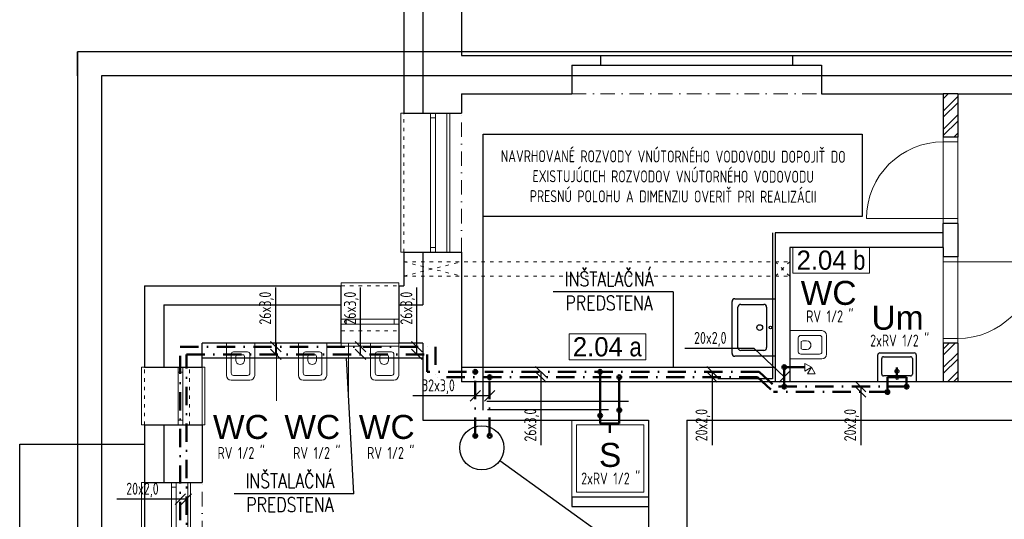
# Model space of a CAD drawing. Header units: millimetres. Extents: x -1674 to 107018, y 6909 to 78196.
# Tile 15 of 24: x 59194 to 69449, y 25988 to 31196. Entities that reach past the tile are written whole.
import ezdxf

# ---------------------------------------------------------------- set-up
doc = ezdxf.new("R2010")
doc.units = ezdxf.units.MM
for name, pattern in [('ACAD_ISO03W100', [30, 12, -18]), ('DASHDOT', [25.399999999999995, 12.7, -6.349999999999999, 0, -6.349999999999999]), ('ČERCHOVANÁ', [1, 0.5, -0.25, 0, -0.25])]:
    doc.linetypes.add(name, pattern=pattern)
doc.layers.add('- pomocna', color=232, linetype='Continuous', lineweight=0, plot=False)
for name, color, linetype, lineweight in [('- zariadenie', 30, 'Continuous', 0), ('_1_TZB-popis', 253, 'Continuous', 15), ('_1_TZB-studena voda', 130, 'Continuous', 50), ('_1_TZB-tepla voda', 240, 'DASHDOT', 40), ('H popisky', 8, 'Continuous', 25), ('H stavba', 82, 'Continuous', 30), ('otvor', 163, 'Continuous', 5), ('ramik', 61, 'Continuous', 25), ('Tbč stavba', 4, 'ČERCHOVANÁ', 0), ('TZB-popis', 7, 'Continuous', 15), ('TZB-popis voda', 7, 'Continuous', 15), ('Tč stavba', 7, 'ACAD_ISO03W100', 5), ('VT šrafy', 253, 'Continuous', 9)]:
    doc.layers.add(name, color=color, linetype=linetype, lineweight=lineweight)
doc.styles.add('MtXpl_Arial_Narrow', font='ARIALN.TTF')
doc.styles.add('MtXpl_TechnicLite', font='txt')
doc.styles.add('ROMANS', font='romans.shx', dxfattribs={"width": 0.8})
doc.styles.add('Simplex', font='simplex_.ttf', dxfattribs={"height": 150})
doc.styles.add('Text-koty', font='isocp.shx', dxfattribs={"width": 0.8})

# ---------------------------------------------------------------- blocks, each defined once
blk = doc.blocks.new('*U414')
at = {"layer": 'ramik'}
for p, q in [((-415, 296.9999999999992), (-420, 296.9999999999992)), ((-419.9999999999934, 291.9999999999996), (-419.9999999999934, 296.9999999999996))]:
    blk.add_line(p, q, dxfattribs=at)
for points in [[(-420, -8.123871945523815e-13), (0, 0), (6.641206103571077e-12, 297), (-419.9999999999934, 296.999999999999)], [(-415, 4.999999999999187), (-5.000000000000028, 5), (-4.999999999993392, 292), (-414.9999999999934, 291.999999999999)]]:
    blk.add_lwpolyline(points, close=True, dxfattribs=at)
blk = doc.blocks.new('2np-novypdklad')
at = {"layer": '- pomocna', "color": 8}
for p, q in [((8232.28383182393, 25420.92015817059), (8232.283831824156, 19120.92015817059)), ((8232.28383182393, 19120.92015817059), (18232.28383182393, 19120.92015817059)), ((11982.28383182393, 19020.92015817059), (9382.28383182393, 19020.92015817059)), ((9382.28383182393, 19020.92015817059), (9382.28383182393, 18720.92015817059)), ((11982.28383182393, 18720.92015817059), (11982.28383182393, 19020.92015817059)), ((9382.28383182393, 18720.92015817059), (8232.28383182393, 18720.92015817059)), ((8232.28383182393, 18720.92015817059), (8232.28383182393, 18520.92015817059)), ((13252.28383182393, 18720.92015817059), (11982.28383182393, 18720.92015817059)), ((13250.99772780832, 17270.9201581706), (13252.28383182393, 18720.92015817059)), ((15532.28383182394, 18720.9201581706), (13402.28383182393, 18720.92015817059)), ((13402.28383182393, 18720.92015817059), (13402.2838318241, 15720.9201581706)), ((8232.28383182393, 18520.92015817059), (8082.28383182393, 18520.92015817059)), ((8082.28383182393, 18520.92015817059), (8082.28383182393, 17070.9201581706)), ((11502.28383182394, 15720.9201581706), (11502.28383182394, 17270.9201581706)), ((11502.28383182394, 17270.9201581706), (13250.99772780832, 17270.9201581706)), ((8082.28383182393, 17070.9201581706), (8232.28383182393, 17070.9201581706)), ((8232.28383182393, 17070.9201581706), (8232.283831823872, 15720.9201581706)), ((13252.28383182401, 17120.92015817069), (11652.28383182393, 17120.92015817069)), ((11652.28383182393, 17120.92015817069), (11652.28383182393, 15720.9201581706)), ((13252.28383182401, 15720.9201581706), (13252.28383182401, 17120.92015817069)), ((7832.28383182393, 16120.9201581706), (5532.28383182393, 16120.9201581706)), ((5532.28383182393, 16120.9201581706), (5532.283831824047, 14670.9201581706)), ((7832.28383182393, 15320.9201581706), (7832.28383182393, 16120.9201581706)), ((8232.283831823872, 15720.9201581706), (11502.28383182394, 15720.9201581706)), ((11652.28383182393, 15720.9201581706), (13252.28383182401, 15720.9201581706)), ((13402.2838318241, 15720.92015817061), (21832.28383182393, 15720.92015817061)), ((7889.379325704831, 15320.9201581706), (7832.28383182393, 15320.9201581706)), ((10182.28383182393, 15320.9201581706), (7889.379325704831, 15320.9201581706)), ((10182.28383182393, 14520.9201581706), (10182.28383182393, 15320.9201581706)), ((14582.28383182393, 15320.9201581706), (10582.28383182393, 15320.9201581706)), ((10582.28383182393, 15320.9201581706), (10582.28383182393, 12570.9201581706)), ((5532.283831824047, 14670.9201581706), (5382.283831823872, 14670.9201581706)), ((5382.283831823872, 14670.9201581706), (5382.283831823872, 13220.9201581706)), ((9382.28383182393, 14420.9201581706), (9382.28383182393, 14520.9201581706)), ((9382.28383182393, 14520.9201581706), (10182.28383182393, 14520.9201581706)), ((10182.28383182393, 14420.9201581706), (9382.28383182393, 14420.9201581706)), ((10182.28383182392, 13220.9201581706), (10182.28383182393, 14420.9201581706))]:
    blk.add_line(p, q, dxfattribs=at)
at = {"layer": '- zariadenie', "color": 8}
for p, q in [((11987.4056348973, 16252.63634492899), (11652.28383175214, 16252.63634472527)), ((11652.28383175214, 16252.63634472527), (11652.28383189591, 15957.63634472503)), ((5784.78383182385, 16120.9201580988), (5784.783832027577, 15785.79835495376)), ((6079.783831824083, 16120.92015824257), (5784.78383182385, 16120.9201580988)), ((6079.78383202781, 15785.79835509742), (6079.783831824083, 16120.92015824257)), ((6307.283831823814, 16120.92015817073), (6307.283831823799, 15520.92015817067)), ((6534.78383182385, 16120.9201580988), (6534.783832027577, 15785.79835495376)), ((6829.783831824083, 16120.92015824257), (6534.78383182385, 16120.9201580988)), ((6829.78383202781, 15785.79835509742), (6829.783831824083, 16120.92015824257)), ((7057.283831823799, 16120.92015817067), (7057.283831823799, 15520.92015817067)), ((7284.78383182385, 16120.9201580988), (7284.783832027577, 15785.79835495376)), ((7579.783831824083, 16120.92015824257), (7284.78383182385, 16120.9201580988)), ((7579.78383202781, 15785.79835509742), (7579.783831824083, 16120.92015824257)), ((11742.28383186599, 16032.6363447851), (11742.28383178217, 16177.6363447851)), ((11962.4056349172, 16202.63634491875), (11767.28383177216, 16202.63634479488)), ((11771.35818830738, 16101.61869264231), (11771.35818829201, 16140.26289452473)), ((11771.35818830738, 16101.61869264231), (11771.35818832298, 16062.97449075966)), ((11987.40563501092, 16032.63634492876), (11987.4056349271, 16177.63634492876)), ((12037.40563502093, 16007.63634494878), (12037.40563491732, 16202.63634494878)), ((5834.783831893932, 16005.92015811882), (5834.783832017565, 15810.79835497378)), ((5859.78383188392, 16030.92015812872), (6004.78383188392, 16030.92015821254)), ((5928.766179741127, 16001.84580168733), (5890.121977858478, 16001.84580167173)), ((5928.766179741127, 16001.84580168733), (5967.410381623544, 16001.8458017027)), ((6029.783832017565, 15810.79835507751), (6029.783831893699, 16005.92015822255)), ((6584.783831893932, 16005.92015811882), (6584.783832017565, 15810.79835497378)), ((6609.78383188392, 16030.92015812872), (6754.78383188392, 16030.92015821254)), ((6678.766179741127, 16001.84580168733), (6640.121977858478, 16001.84580167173)), ((6678.766179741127, 16001.84580168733), (6717.410381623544, 16001.8458017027)), ((6779.783832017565, 15810.79835507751), (6779.783831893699, 16005.92015822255)), ((7334.783831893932, 16005.92015811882), (7334.783832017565, 15810.79835497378)), ((7359.78383188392, 16030.92015812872), (7504.78383188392, 16030.92015821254)), ((7428.766179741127, 16001.84580168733), (7390.121977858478, 16001.84580167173)), ((7428.766179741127, 16001.84580168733), (7467.410381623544, 16001.8458017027)), ((7529.783832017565, 15810.79835507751), (7529.783831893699, 16005.92015822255)), ((11767.28383187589, 16007.63634479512), (11962.40563502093, 16007.63634491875)), ((11652.28383189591, 15957.63634472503), (11987.40563504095, 15957.63634492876)), ((5834.7838320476, 15735.79835497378), (6029.7838320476, 15735.79835507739)), ((5859.783832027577, 15785.7983549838), (6004.783832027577, 15785.79835506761)), ((6584.7838320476, 15735.79835497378), (6779.7838320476, 15735.79835507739)), ((6609.783832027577, 15785.7983549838), (6754.783832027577, 15785.79835506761)), ((7334.7838320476, 15735.79835497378), (7529.7838320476, 15735.79835507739)), ((7359.783832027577, 15785.7983549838), (7504.783832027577, 15785.79835506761)), ((10182.28383182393, 15320.9201581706), (9382.28383182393, 15320.9201581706)), ((9382.28383182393, 15320.9201581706), (9382.28383182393, 14520.9201581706)), ((10182.28383182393, 14520.9201581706), (10182.28383182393, 15320.9201581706)), ((10132.28383182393, 15270.9201581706), (9432.28383182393, 15270.9201581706)), ((9432.28383182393, 15270.9201581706), (9432.28383182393, 14570.9201581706)), ((10132.28383182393, 14570.9201581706), (10132.28383182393, 15270.9201581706)), ((9432.28383182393, 14570.9201581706), (10132.28383182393, 14570.9201581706)), ((9382.28383182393, 14520.9201581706), (10182.28383182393, 14520.9201581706))]:
    blk.add_line(p, q, dxfattribs=at)
for centre, radius, start, end in [((11987.40563491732, 16202.63634492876), 49.99999999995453, 0, 90), ((11767.28383178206, 16177.63634479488), 24.99999999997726, 90, 180), ((11813.84092241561, 16021.97087134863), 125.6892415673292, 74.65393328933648, 109.7549588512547), ((11830.5371186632, 16105.08363659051), 41.54160581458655, 354.2198158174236, 66.49609809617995), ((11830.53710207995, 16098.15373662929), 41.54162353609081, 293.503916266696, 5.780198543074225), ((11962.40563492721, 16177.63634491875), 24.99999999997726, 0, 90), ((5859.783831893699, 16005.92015812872), 24.99999999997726, 90, 180), ((6008.413988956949, 15959.36302934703), 125.6892431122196, 160.2450228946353, 195.3460484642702), ((5849.118358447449, 15959.36306757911), 125.6892415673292, 344.6539332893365, 19.75495885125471), ((6004.783831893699, 16005.92015821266), 24.99999999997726, 0, 90), ((6609.783831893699, 16005.92015812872), 24.99999999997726, 90, 180), ((6758.413988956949, 15959.36302934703), 125.6892431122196, 160.2450228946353, 195.3460484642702), ((6599.118358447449, 15959.36306757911), 125.6892415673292, 344.6539332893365, 19.75495885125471), ((6754.783831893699, 16005.92015821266), 24.99999999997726, 0, 90), ((7359.783831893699, 16005.92015812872), 24.99999999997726, 90, 180), ((7508.413988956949, 15959.36302934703), 125.6892431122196, 160.2450228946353, 195.3460484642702), ((7349.118358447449, 15959.36306757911), 125.6892415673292, 344.6539332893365, 19.75495885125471), ((7504.783831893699, 16005.92015821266), 24.99999999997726, 0, 90), ((11767.28383186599, 16032.63634479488), 24.99999999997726, 180, 270), ((11813.84096064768, 16181.26650185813), 125.6892431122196, 250.2450228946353, 285.3460484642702), ((11962.40563501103, 16032.63634491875), 24.99999999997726, 270, 0), ((11987.40563502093, 16007.63634492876), 49.99999999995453, 270, 0), ((5925.301223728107, 15942.66688791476), 41.54162353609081, 203.503916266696, 275.7801985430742), ((5932.231123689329, 15942.66687133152), 41.54160581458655, 264.2198158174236, 336.4960980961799), ((6675.301223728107, 15942.66688791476), 41.54162353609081, 203.503916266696, 275.7801985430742), ((6682.231123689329, 15942.66687133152), 41.54160581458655, 264.2198158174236, 336.4960980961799), ((7425.301223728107, 15942.66688791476), 41.54162353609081, 203.503916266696, 275.7801985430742), ((7432.231123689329, 15942.66687133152), 41.54160581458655, 264.2198158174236, 336.4960980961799), ((5859.783832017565, 15810.79835498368), 24.99999999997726, 180, 270), ((6004.783832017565, 15810.7983550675), 24.99999999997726, 270, 0), ((6609.783832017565, 15810.79835498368), 24.99999999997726, 180, 270), ((6754.783832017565, 15810.7983550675), 24.99999999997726, 270, 0), ((7359.783832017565, 15810.79835498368), 24.99999999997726, 180, 270), ((7504.783832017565, 15810.7983550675), 24.99999999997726, 270, 0), ((5834.783832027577, 15785.79835497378), 49.99999999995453, 180, 270), ((6029.783832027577, 15785.79835507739), 49.99999999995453, 270, 0), ((6584.783832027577, 15785.79835497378), 49.99999999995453, 180, 270), ((6779.783832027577, 15785.79835507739), 49.99999999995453, 270, 0), ((7334.783832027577, 15785.79835497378), 49.99999999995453, 180, 270), ((7529.783832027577, 15785.79835507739), 49.99999999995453, 270, 0)]:
    blk.add_arc(centre, radius, start, end, dxfattribs=at)
at = {"color": 8, "linetype": 'Continuous'}
for p, q in [((7832.28383182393, 25820.92015817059), (7832.28383182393, 18520.92015817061)), ((11472.28383182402, 17270.9201581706), (11472.28383182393, 15750.9201581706)), ((7832.28383182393, 17070.92015817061), (7832.28383182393, 16520.9201581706)), ((5132.283831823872, 16520.9201581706), (5132.283831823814, 15870.92015817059)), ((5132.283831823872, 16520.9201581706), (6982.28383182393, 16520.9201581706)), ((7582.28383182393, 16520.9201581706), (7832.28383182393, 16520.9201581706)), ((11472.28383182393, 15750.9201581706), (10902.28383182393, 15750.9201581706)), ((5132.283831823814, 15270.92015817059), (5132.283831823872, 14670.92015817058)), ((3632.28383182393, 15070.92015817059), (4932.28383182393, 15070.92015817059)), ((3632.28383182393, 12820.92015817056), (3632.28383182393, 15070.92015817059)), ((4932.28383182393, 15070.92015817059), (4932.28383182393, 12820.92015817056))]:
    blk.add_line(p, q, dxfattribs=at)
at = {"color": 8}
for p, q in [((9682.283831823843, 19120.92015817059), (9682.28383182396, 19020.92015817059)), ((11682.28383182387, 19120.92015817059), (11682.28383182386, 19020.92015817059)), ((13402.28383182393, 18720.92015817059), (13252.28383182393, 18720.92015817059)), ((13252.28383182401, 17120.9201581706), (13252.28383182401, 17270.9201581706)), ((11052.28388594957, 16015.99894486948), (11052.283881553, 16555.99894486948)), ((11082.28388130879, 16585.99894511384), (11502.28377168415, 16585.99894853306)), ((11142.2838817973, 16525.99894560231), (11382.28388179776, 16525.99894755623)), ((11502.28377168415, 16585.99894853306), (11502.28389196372, 15985.9989485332)), ((11112.283885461, 16075.99894535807), (11112.28388204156, 16495.99894535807)), ((11412.28388204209, 16495.99894780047), (11412.28388546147, 16075.99894780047)), ((11382.28388570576, 16045.99894755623), (11142.28388570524, 16045.99894560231)), ((12570.38152950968, 15720.92011807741), (12570.38152723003, 16000.92012193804)), ((12590.3815270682, 16020.92012210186), (12950.38152708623, 16020.92012503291)), ((12970.38152725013, 16000.92012519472), (12970.38152952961, 15720.9201982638)), ((11502.28389196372, 15985.9989485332), (11082.28388619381, 15985.99894511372)), ((12610.38152886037, 15800.92012225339), (12610.38152755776, 15960.92012226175)), ((12630.38152739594, 15980.92012242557), (12910.38152740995, 15980.9201247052)), ((12930.38152757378, 15960.92012486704), (12930.38152887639, 15800.92012485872)), ((11652.28383182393, 15720.92015817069), (11502.28383182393, 15720.9201581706)), ((12970.38152952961, 15720.9201982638), (12570.38152950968, 15720.92011807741)), ((12910.38152903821, 15780.92012469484), (12630.3815290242, 15780.92012241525)), ((13402.28383182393, 15720.9201581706), (13252.28383182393, 15720.9201581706)), ((10182.28383182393, 14520.9201581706), (10182.28383182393, 14420.9201581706))]:
    blk.add_line(p, q, dxfattribs=at)
for centre, radius in [((11452.28388846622, 16285.99894780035), 15), ((12770.38152903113, 15754.25345374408), 10.00000000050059)]:
    blk.add_circle(centre, radius, dxfattribs=at)
for centre, radius, start, end in [((11082.28388155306, 16555.99894511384), 30, 90.00000046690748, 180.0000004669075), ((11142.28388204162, 16495.99894560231), 30.0000000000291, 90.00000046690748, 180.0000004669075), ((11382.28388204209, 16495.99894755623), 29.9999999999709, 4.669074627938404e-07, 90.00000046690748), ((11082.28388594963, 16015.99894511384), 30.0000000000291, 180.0000004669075, 270.0000004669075), ((11142.283885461, 16075.99894560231), 30, 180.0000004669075, 270.0000004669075), ((11382.28388546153, 16075.99894755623), 29.99999999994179, 270.0000004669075, 4.669074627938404e-07), ((12590.38152723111, 16000.92012210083), 20.00000000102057, 90.00000046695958, 180.0000004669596), ((12950.38152724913, 16000.92012503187), 20.00000000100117, 4.669595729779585e-07, 90.00000046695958), ((12630.38152755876, 15960.92012242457), 20.00000000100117, 90.00000046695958, 180.0000004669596), ((12910.38152757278, 15960.92012470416), 20.00000000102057, 4.669595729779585e-07, 90.00000046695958), ((12630.38152886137, 15800.92012241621), 20.00000000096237, 180.0000004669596, 270.0000004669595), ((12910.38152887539, 15800.92012469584), 20.00000000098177, 270.0000004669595, 4.669595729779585e-07)]:
    blk.add_arc(centre, radius, start, end, dxfattribs=at)
at = {"color": 8, "extrusion": (0, 0, -1)}
for start_param, end_param in [(1.315610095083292, 4.457202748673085), (4.457202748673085, 7.598795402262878)]:
    blk.add_ellipse((11339.83510730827, 16284.70070191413), major_axis=(-7.572768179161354, -29.0284891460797), ratio=0.9999999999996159, start_param=start_param, end_param=end_param, dxfattribs=at)
at = {"color": 8, "extrusion": (0, 0, -0.9999999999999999)}
for start_param, end_param in [(4.457202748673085, 7.598795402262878), (1.315610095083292, 4.457202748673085)]:
    blk.add_ellipse((12769.5160317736, 15829.21930785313), major_axis=(-19.35232609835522, 5.048512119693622), ratio=0.9999999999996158, start_param=start_param, end_param=end_param, dxfattribs=at)
at = {"layer": 'H popisky', "color": 8, "lineweight": 0}
for p, q in [((11684.3328616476, 17120.9201581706), (12484.3328616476, 17120.9201581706)), ((11684.3328616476, 17120.9201581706), (11684.3328616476, 16850.25349150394)), ((12484.3328616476, 17120.9201581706), (12484.3328616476, 16850.25349150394)), ((11684.3328616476, 16850.25349150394), (12484.3328616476, 16850.25349150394)), ((9354.011846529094, 16217.9712140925), (10154.01184652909, 16217.9712140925)), ((9354.011846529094, 16217.9712140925), (9354.011846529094, 15947.30454742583)), ((10154.01184652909, 16217.9712140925), (10154.01184652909, 15947.30454742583)), ((9354.011846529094, 15947.30454742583), (10154.01184652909, 15947.30454742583))]:
    blk.add_line(p, q, dxfattribs=at)
at = {"layer": 'H stavba', "color": 8}
for p, q in [((7632.28383182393, 26020.92015817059), (7632.28383182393, 18520.92015817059)), ((8232.28383182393, 25420.92015817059), (8232.28383182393, 19120.92015817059)), ((8232.28383182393, 19120.92015817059), (9682.283831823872, 19120.92015817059)), ((9682.283831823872, 19120.92015817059), (11682.28383182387, 19120.92015817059)), ((11682.28383182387, 19120.92015817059), (15782.28383182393, 19120.92015817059)), ((9382.28383182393, 19020.92015817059), (9682.28383182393, 19020.92015817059)), ((9382.28383182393, 19020.92015817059), (9382.28383182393, 18720.92015817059)), ((9682.283831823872, 19020.92015817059), (11682.28383182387, 19020.92015817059)), ((11682.28383182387, 19020.92015817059), (11982.28383182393, 19020.92015817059)), ((11982.28383182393, 19020.92015817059), (11982.28383182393, 18720.92015817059)), ((8232.28383182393, 18720.92015817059), (9382.28383182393, 18720.92015817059)), ((8232.28383182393, 18720.92015817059), (8232.28383182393, 18520.92015817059)), ((11982.28383182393, 18720.92015817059), (13252.28383182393, 18720.92015817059)), ((13252.28383182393, 18720.92015817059), (13252.28383182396, 18270.9201581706)), ((13402.28383182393, 18720.92015817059), (15532.28383182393, 18720.92015817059)), ((13402.28383182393, 18720.92015817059), (13402.28383182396, 18270.9201581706)), ((7632.28383182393, 18520.92015817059), (8232.28383182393, 18520.92015817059)), ((13402.28383182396, 18270.9201581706), (13252.28383182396, 18270.9201581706)), ((13402.28383182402, 17370.9201581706), (13252.283831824, 17370.92015817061)), ((13252.28383182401, 17270.9201581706), (13252.283831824, 17370.92015817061)), ((13402.28383182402, 17370.9201581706), (13402.283831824, 17020.9201581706)), ((11502.28383182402, 17270.9201581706), (11502.28383182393, 15720.92015817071)), ((13252.28383182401, 17270.9201581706), (11502.28383182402, 17270.9201581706)), ((7632.28383182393, 17070.9201581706), (7632.28383182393, 16720.9201581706)), ((7632.28383182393, 17070.9201581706), (8232.28383182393, 17070.9201581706)), ((8232.28383182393, 17070.92015817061), (8232.283831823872, 15720.9201581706)), ((11652.28383182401, 17120.9201581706), (11652.28383182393, 15720.92015817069)), ((13252.28383182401, 17120.9201581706), (11652.28383182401, 17120.9201581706)), ((13252.28383182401, 17120.9201581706), (13252.283831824, 17020.9201581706)), ((13402.28383182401, 17020.9201581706), (13252.283831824, 17020.9201581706)), ((4932.28383182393, 16720.9201581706), (4932.28383182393, 15870.9201581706)), ((4932.28383182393, 16720.9201581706), (6982.28383182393, 16720.9201581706)), ((6982.28383182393, 16120.92015817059), (6982.28383182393, 16720.92015817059)), ((7582.28383182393, 16720.9201581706), (7632.28383182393, 16720.9201581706)), ((7582.28383182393, 16720.92015817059), (7582.28383182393, 16120.92015817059)), ((6982.28383182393, 16120.92015817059), (5532.28383182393, 16120.9201581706)), ((5532.283831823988, 15870.9201581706), (5532.28383182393, 16120.9201581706)), ((7832.28383182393, 16120.9201581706), (7582.28383182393, 16120.9201581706)), ((7832.28383182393, 16120.9201581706), (7832.28383182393, 15320.9201581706)), ((13252.28383182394, 16120.9201581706), (13252.28383182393, 15720.9201581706)), ((13402.28383182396, 16120.9201581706), (13252.28383182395, 16120.9201581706)), ((13402.28383182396, 16120.9201581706), (13402.28383182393, 15720.9201581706)), ((4932.28383182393, 15870.92015817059), (5532.28383182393, 15870.9201581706)), ((11502.28383182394, 15720.9201581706), (8232.283831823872, 15720.9201581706)), ((13252.28383182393, 15720.9201581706), (11652.28383182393, 15720.9201581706)), ((14652.28383182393, 15720.9201581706), (13402.28383182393, 15720.9201581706)), ((7832.28383182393, 15320.9201581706), (10182.28383182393, 15320.9201581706)), ((10182.28383182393, 15320.9201581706), (10182.28383182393, 14520.9201581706)), ((10582.28383182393, 15320.9201581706), (14582.28383182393, 15320.9201581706)), ((10582.28383182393, 15320.9201581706), (10582.28383182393, 12570.9201581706)), ((4932.28383182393, 15270.92015817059), (5532.283831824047, 15270.9201581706)), ((4932.28383182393, 15270.9201581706), (4932.28383182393, 14670.92015817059)), ((5532.283831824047, 15270.9201581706), (5532.283831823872, 14670.9201581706)), ((4932.28383182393, 14670.9201581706), (5532.28383182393, 14670.9201581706)), ((9382.28383182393, 14520.9201581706), (9382.28383182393, 14420.9201581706)), ((9382.28383182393, 14520.9201581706), (10182.28383182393, 14520.9201581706)), ((9382.28383182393, 14420.9201581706), (10182.28383182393, 14420.9201581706)), ((10182.28383182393, 14420.92015817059), (10182.28383182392, 13220.9201581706))]:
    blk.add_line(p, q, dxfattribs=at)
at = {"layer": 'otvor', "color": 8}
for p, q in [((7602.28383182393, 17070.9201581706), (7602.28383182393, 18520.92015817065)), ((7602.28383182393, 18520.92015817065), (7632.28383182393, 18520.92015817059)), ((7912.28383182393, 18520.92015817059), (7912.28383182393, 17070.9201581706)), ((7912.28383182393, 18470.92015817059), (7962.28383182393, 18470.92015817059)), ((7962.28383182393, 18520.92015817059), (7962.28383182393, 17070.9201581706)), ((8112.28383182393, 17070.9201581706), (8112.28383182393, 18520.92015817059)), ((13252.28383182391, 17370.9201581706), (13252.28383182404, 18270.9201581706)), ((13402.28383182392, 17370.92015817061), (13402.28383182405, 18270.9201581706)), ((13252.28383182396, 18220.9201581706), (13402.28383182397, 18220.9201581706)), ((12452.28383182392, 17420.9201581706), (13402.28383182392, 17420.9201581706)), ((7632.28383182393, 17070.9201581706), (7602.28383182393, 17070.9201581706)), ((7912.28383182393, 17120.9201581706), (7962.28383182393, 17120.9201581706)), ((13252.283831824, 17020.9201581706), (13252.28383182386, 16120.9201581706)), ((14202.283831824, 16970.9201581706), (13252.283831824, 16970.9201581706)), ((13402.28383182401, 17020.9201581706), (13402.28383182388, 16120.9201581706)), ((6982.283831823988, 16720.92015817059), (6982.283831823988, 16750.92015817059)), ((6982.283831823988, 16750.92015817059), (7582.283831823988, 16750.92015817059)), ((7582.283831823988, 16750.92015817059), (7582.28383182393, 16720.92015817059)), ((7582.28383182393, 16370.9201581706), (6982.283831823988, 16370.9201581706)), ((7582.28383182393, 16320.9201581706), (6982.283831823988, 16320.9201581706)), ((7032.283831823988, 16370.9201581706), (7032.283831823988, 16320.9201581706)), ((7532.28383182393, 16370.9201581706), (7532.28383182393, 16320.9201581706)), ((6982.283831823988, 16120.92015817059), (6982.283831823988, 16090.92015817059)), ((7582.283831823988, 16090.92015817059), (7582.28383182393, 16120.92015817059)), ((13402.28383182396, 16170.9201581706), (13252.28383182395, 16170.9201581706)), ((6982.283831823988, 16090.92015817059), (7582.283831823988, 16090.92015817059)), ((4902.28383182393, 15270.92015817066), (4902.28383182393, 15870.92015817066)), ((4902.28383182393, 15870.92015817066), (4932.28383182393, 15870.9201581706)), ((5282.283831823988, 15870.9201581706), (5282.283831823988, 15270.92015817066)), ((5282.283831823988, 15820.9201581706), (5332.283831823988, 15820.9201581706)), ((5332.283831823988, 15870.9201581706), (5332.283831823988, 15270.92015817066)), ((5562.28383182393, 15870.92015817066), (5532.28383182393, 15870.9201581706)), ((5562.28383182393, 15270.92015817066), (5562.28383182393, 15870.92015817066)), ((5282.283831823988, 15320.92015817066), (5332.283831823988, 15320.92015817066)), ((4932.28383182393, 15270.92015817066), (4902.28383182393, 15270.92015817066)), ((5532.28383182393, 15270.92015817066), (5562.28383182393, 15270.92015817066)), ((4902.283831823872, 13220.9201581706), (4902.283831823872, 14670.92015817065)), ((4902.283831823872, 14670.92015817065), (4932.283831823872, 14670.9201581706)), ((5212.283831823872, 14670.9201581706), (5212.283831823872, 13220.9201581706)), ((5262.283831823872, 14670.9201581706), (5262.283831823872, 13220.9201581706)), ((5412.283831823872, 13220.9201581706), (5412.283831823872, 14670.9201581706)), ((5212.283831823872, 14620.9201581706), (5262.283831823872, 14620.9201581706))]:
    blk.add_line(p, q, dxfattribs=at)
for centre, start, end in [((13252.28383182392, 17420.9201581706), 90, 180), ((13402.283831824, 16970.9201581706), 270, 0)]:
    blk.add_arc(centre, 800, start, end, dxfattribs=at)
at = {"layer": 'Tbč stavba', "color": 8, "ltscale": 300}
for p, q in [((9382.28383182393, 18720.92015817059), (11982.28383182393, 18720.92015817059)), ((8232.28383182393, 17070.9201581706), (8232.28383182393, 18520.92015817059)), ((5532.283831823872, 13220.9201581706), (5532.283831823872, 14670.9201581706))]:
    blk.add_line(p, q, dxfattribs=at)
at = {"layer": 'Tč stavba', "color": 8, "ltscale": 3}
for p, q in [((7632.28383182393, 17070.9201581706), (7632.28383182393, 18520.92015817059)), ((8082.28383182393, 17070.9201581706), (8082.28383182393, 18520.92015817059)), ((7632.28383182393, 16970.9201581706), (11652.283831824, 16970.9201581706)), ((7632.28383182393, 16820.9201581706), (8232.283831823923, 16970.9201581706)), ((7632.28383182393, 16970.9201581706), (8232.283831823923, 16820.9201581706)), ((11502.28383182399, 16820.9201581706), (11652.283831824, 16970.9201581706)), ((11652.283831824, 16820.9201581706), (11502.283831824, 16970.9201581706)), ((7632.28383182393, 16820.9201581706), (11652.283831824, 16820.9201581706)), ((6982.283831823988, 16720.92015817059), (7582.28383182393, 16720.92015817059)), ((6982.283831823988, 16250.92015817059), (7582.28383182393, 16250.92015817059)), ((6982.283831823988, 16120.92015817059), (7582.28383182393, 16120.92015817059)), ((4932.28383182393, 15270.92015817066), (4932.28383182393, 15870.9201581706)), ((5402.283831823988, 15270.92015817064), (5402.283831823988, 15870.92015817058)), ((5532.28383182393, 15270.92015817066), (5532.28383182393, 15870.9201581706)), ((4932.283831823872, 13220.9201581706), (4932.283831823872, 14670.9201581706)), ((5382.283831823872, 13220.9201581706), (5382.283831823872, 14670.9201581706))]:
    blk.add_line(p, q, dxfattribs=at)
at = {"layer": 'VT šrafy', "color": 8, "linetype": 'Continuous'}
for p, q in [((13252.28383182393, 18669.19846223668), (13304.00552775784, 18720.9201581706)), ((13252.28383182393, 18541.91924160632), (13402.28383182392, 18691.91924160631)), ((13252.28383182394, 18478.27963131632), (13402.28383182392, 18628.27963131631)), ((13252.28383182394, 18351.00041068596), (13402.28383182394, 18501.00041068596)), ((13252.28383182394, 18287.36080039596), (13402.28383182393, 18437.36080039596)), ((13363.12241022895, 18270.9201581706), (13402.28383182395, 18310.0815797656)), ((13252.28383182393, 16059.97443964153), (13313.229550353, 16120.9201581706)), ((13252.28383182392, 15996.33482935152), (13376.869160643, 16120.9201581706)), ((13252.28383182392, 15869.05560872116), (13402.28383182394, 16019.05560872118)), ((13252.28383182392, 15805.41599843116), (13402.28383182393, 15955.41599843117)), ((13295.06721219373, 15720.9201581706), (13402.28383182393, 15828.1367778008)), ((13358.70682248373, 15720.9201581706), (13402.28383182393, 15764.49716751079))]:
    blk.add_line(p, q, dxfattribs=at)
at = {"layer": 'H popisky', "color": 8}
for s, style, p in [('2.04', 'MtXpl_TechnicLite', (11723.87099162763, 16887.61581034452)), ('b', 'MtXpl_Arial_Narrow', (12313.7260640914, 16887.61581034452)), ('2.04', 'MtXpl_TechnicLite', (9393.754614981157, 15984.66686626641)), ('a', 'MtXpl_Arial_Narrow', (9983.609687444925, 15984.66686626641))]:
    blk.add_text(s, height=200, rotation=359.9999999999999, dxfattribs=dict(at, style=style)).set_placement(p)

msp = doc.modelspace()

# ---------------------------------------------------------------- hatches: boundary and pattern name
at = {"layer": '_1_TZB-studena voda'}
h = msp.add_hatch(color=256, dxfattribs=at)
h.dxf.hatch_style = 1
edge = h.paths.add_edge_path()
edge.add_arc((67157.50275145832, 27573.83157673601), 20, 2430.000000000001, 2790)
h.dxf.unprotected_set("ltscale", 0)
at = {"layer": '_1_TZB-studena voda', "lineweight": 50, "ltscale": 10}
h = msp.add_hatch(color=256, dxfattribs=at)
h.dxf.hatch_style = 1
edge = h.paths.add_edge_path()
edge.add_arc((63938.731159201, 27526.3113787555), 20, -1529.999999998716, -1169.999999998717, ccw=False)
h = msp.add_hatch(color=256, dxfattribs=at)
h.dxf.hatch_style = 1
edge = h.paths.add_edge_path()
edge.add_arc((63938.731159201, 27526.3113787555), 20, 1889.999999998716, 2249.999999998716)
h = msp.add_hatch(color=256, dxfattribs=at)
h.dxf.hatch_style = 1
edge = h.paths.add_edge_path()
edge.add_arc((65239.34298906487, 27526.3113787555), 20, -1529.999999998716, -1169.999999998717, ccw=False)
h = msp.add_hatch(color=256, dxfattribs=at)
h.dxf.hatch_style = 1
edge = h.paths.add_edge_path()
edge.add_arc((65239.34298906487, 27526.3113787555), 20, 1889.999999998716, 2249.999999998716)
at = {"layer": '_1_TZB-studena voda'}
h = msp.add_hatch(color=256, dxfattribs=at)
h.dxf.hatch_style = 1
edge = h.paths.add_edge_path()
edge.add_arc((67157.50275145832, 27371.78897667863), 20, 2430.000000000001, 2790)
h.dxf.unprotected_set("ltscale", 0)
at = {"layer": '_1_TZB-studena voda', "lineweight": 50, "ltscale": 10}
h = msp.add_hatch(color=256, dxfattribs=at)
h.dxf.hatch_style = 1
edge = h.paths.add_edge_path()
edge.add_arc((68431.72202357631, 27371.78897667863), 20, -1349.999999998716, -989.999999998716, ccw=False)
h = msp.add_hatch(color=256, dxfattribs=at)
h.dxf.hatch_style = 1
edge = h.paths.add_edge_path()
edge.add_arc((68431.72202357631, 27371.78897667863), 20, 2069.999999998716, 2429.999999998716)
h = msp.add_hatch(color=256, dxfattribs=at)
h.dxf.hatch_style = 1
edge = h.paths.add_edge_path()
edge.add_arc((65239.34298906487, 27069.78011423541), 20, -1529.999999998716, -1169.999999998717, ccw=False)
h = msp.add_hatch(color=256, dxfattribs=at)
h.dxf.hatch_style = 1
edge = h.paths.add_edge_path()
edge.add_arc((65239.34298906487, 27069.78011423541), 20, 1889.999999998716, 2249.999999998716)
h = msp.add_hatch(color=256, dxfattribs=at)
h.dxf.hatch_style = 1
edge = h.paths.add_edge_path()
edge.add_arc((63938.731159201, 26859.42073491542), 20, -1529.999999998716, -1169.999999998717, ccw=False)
h = msp.add_hatch(color=256, dxfattribs=at)
h.dxf.hatch_style = 1
edge = h.paths.add_edge_path()
edge.add_arc((63938.731159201, 26859.42073491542), 20, 1889.999999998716, 2249.999999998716)
at = {"layer": '_1_TZB-tepla voda', "linetype": 'ByBlock', "lineweight": 50}
h = msp.add_hatch(color=256, dxfattribs=at)
h.dxf.hatch_style = 1
edge = h.paths.add_edge_path()
edge.add_arc((64088.73115920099, 27470.25472167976), 20, -1799.9999999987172, -1439.999999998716, ccw=False)
h = msp.add_hatch(color=256, dxfattribs=at)
h.dxf.hatch_style = 1
edge = h.paths.add_edge_path()
edge.add_arc((65439.34298906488, 27470.25472167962), 20, -1799.9999999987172, -1439.999999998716, ccw=False)
h = msp.add_hatch(color=256, dxfattribs=at)
h.dxf.hatch_style = 1
edge = h.paths.add_edge_path()
edge.add_arc((68231.01234242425, 27315.73231960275), 20, -1619.999999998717, -1259.999999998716, ccw=False)
h = msp.add_hatch(color=256, dxfattribs=at)
h.dxf.hatch_style = 1
edge = h.paths.add_edge_path()
edge.add_arc((65439.34298906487, 27125.8367713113), 20, -1799.9999999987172, -1439.999999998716, ccw=False)
h = msp.add_hatch(color=256, dxfattribs=at)
h.dxf.hatch_style = 1
edge = h.paths.add_edge_path()
edge.add_arc((64088.73115920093, 26859.42073491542), 20, -1799.9999999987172, -1439.999999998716, ccw=False)

# ---------------------------------------------------------------- linework, layer by layer
for p, q in [((64020.60229885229, 27125.19573244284), (64020.60229885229, 29143.94228532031)), ((65999.53292128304, 28358.13403442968), (64751.83168345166, 28358.13403442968)), ((65999.53292128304, 28358.13403442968), (65999.53292128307, 27573.07860370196)), ((66845.31031024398, 27769.65495809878), (67157.50275145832, 27472.81027670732)), ((62674.38638242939, 26254.36380868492), (62596.6696586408, 27673.07860370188)), ((64193.83022228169, 26599.98155251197), (66345.29674154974, 25053.72278382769)), ((62674.38638242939, 26254.36380868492), (61426.68514459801, 26254.36380868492))]:
    msp.add_line(p, q)
at = {"color": 3, "lineweight": 30}
for p, q in [((61093.72947874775, 27673.07860370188), (63393.72947874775, 27673.07860370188)), ((63793.72947874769, 27573.07860370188), (67063.72947874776, 27573.07860370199))]:
    msp.add_line(p, q, dxfattribs=at)
at = {"color": 2}
for p, q in [((65533.54796757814, 27215.1001873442), (64059.67740565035, 27215.1001873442)), ((65327.63962281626, 27130.26522252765), (64066.90235679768, 27130.26522252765))]:
    msp.add_line(p, q, dxfattribs=at)
msp.add_lwpolyline([(64020.60229885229, 30003.29395130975), (67967.28361560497, 30003.29395130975), (67967.28361560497, 29143.94228532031), (64020.60229885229, 29143.94228532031)], close=True)
at = {"color": 3, "lineweight": 30}
msp.add_circle((64007.06225230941, 26734.2116735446), 230, dxfattribs=at)
at = {"layer": '_1_TZB-studena voda', "linetype": 'DASHDOT', "lineweight": 50, "ltscale": 15}
for p, q in [((60930.69806022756, 24892.0519080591), (60930.69806022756, 27708.06537149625)), ((60930.69806022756, 27708.06537149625), (63438.69492603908, 27708.06537149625)), ((63438.69492603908, 27708.06537149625), (63438.69492603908, 27526.3113787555)), ((66895.84074078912, 27526.3113787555), (63438.69492603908, 27526.3113787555)), ((63938.731159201, 26859.42073491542), (63938.731159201, 27526.3113787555)), ((66895.84074078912, 27526.3113787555), (67063.7294787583, 27371.78897667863)), ((68431.72202357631, 27371.78897667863), (67063.7294787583, 27371.78897667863))]:
    msp.add_line(p, q, dxfattribs=at)
at = {"layer": '_1_TZB-studena voda', "color": 0, "lineweight": 13}
for p, q in [((67440.7994969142, 27573.83157673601), (67371.49308970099, 27613.84564939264)), ((67371.49308970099, 27613.84564939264), (67371.49308970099, 27533.81750384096)), ((67371.49308970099, 27533.81750384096), (67440.7994969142, 27573.83157673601)), ((67400.78542401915, 27504.5251695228), (67440.7994969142, 27573.83157673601)), ((67480.81356980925, 27504.5251695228), (67400.78542401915, 27504.5251695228)), ((67480.81356980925, 27504.5251695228), (67440.7994969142, 27573.83157673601))]:
    msp.add_line(p, q, dxfattribs=at)
at = {"layer": '_1_TZB-studena voda', "lineweight": 50, "ltscale": 10}
for p, q in [((65239.34298906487, 26988.49474076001), (65239.34298906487, 27526.3113787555)), ((68431.01234242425, 27471.72994780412), (68431.01234242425, 27371.78897667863))]:
    msp.add_line(p, q, dxfattribs=at)
at = {"layer": '_1_TZB-studena voda', "linetype": 'DASHDOT', "ltscale": 15}
for p, q in [((67371.49308970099, 27573.8315766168), (67157.50275145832, 27573.83157673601)), ((67157.50275145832, 27573.83157673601), (67157.50275145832, 27371.78897667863))]:
    msp.add_line(p, q, dxfattribs=at)
at = {"layer": '_1_TZB-studena voda', "lineweight": 50, "ltscale": 15}
for p, q in [((68331.01234242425, 27471.72994780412), (68331.01234242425, 27571.72994780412)), ((68331.01234242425, 27471.72994780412), (68431.01234242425, 27471.72994780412)), ((65339.34298906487, 26988.49474076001), (65239.34298906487, 26988.49474076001)), ((65339.34298906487, 26988.49474076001), (65339.34298906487, 26888.49474076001))]:
    msp.add_line(p, q, dxfattribs=at)
at = {"layer": '_1_TZB-studena voda'}
for centre in [(67157.50275145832, 27573.83157673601), (67157.50275145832, 27371.78897667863)]:
    msp.add_circle(centre, 20, dxfattribs=at).dxf.unprotected_set("ltscale", 0)
at = {"layer": '_1_TZB-studena voda', "lineweight": 50, "ltscale": 10}
for centre in [(63938.731159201, 27526.3113787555), (63938.731159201, 27526.3113787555), (65239.34298906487, 27526.3113787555), (65239.34298906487, 27526.3113787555), (68431.72202357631, 27371.78897667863), (68431.72202357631, 27371.78897667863), (65239.34298906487, 27069.78011423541), (65239.34298906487, 27069.78011423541), (63938.731159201, 26859.42073491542), (63938.731159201, 26859.42073491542)]:
    msp.add_circle(centre, 20, dxfattribs=at)
at = {"layer": '_1_TZB-tepla voda', "lineweight": 50, "ltscale": 15}
for p, q in [((60865.45272409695, 24835.99525098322), (60865.45272409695, 27787.53751297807)), ((60865.45272409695, 27787.53751297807), (63524.72145417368, 27787.53751297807)), ((63524.72145417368, 27787.53751297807), (63524.72145417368, 27470.25472167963)), ((66878.74748262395, 27470.25472167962), (63524.72145417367, 27470.25472167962)), ((64088.73115920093, 26859.42073491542), (64088.73115920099, 27470.25472167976)), ((66878.74748262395, 27470.25472167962), (67046.63622059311, 27315.73231960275)), ((68231.72202357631, 27315.73231960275), (67046.63622059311, 27315.73231960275))]:
    msp.add_line(p, q, dxfattribs=at)
at = {"layer": '_1_TZB-tepla voda', "linetype": 'ByBlock', "lineweight": 50, "ltscale": 500}
for p, q in [((65439.34298906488, 27470.25472167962), (65439.34298906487, 26988.49474076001)), ((68231.01234242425, 27315.73231960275), (68231.01234242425, 27471.72994780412)), ((68231.01234242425, 27471.72994780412), (68331.01234242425, 27471.72994780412)), ((65439.34298906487, 26988.49474076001), (65339.34298906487, 26988.49474076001))]:
    msp.add_line(p, q, dxfattribs=at)
for centre in [(64088.73115920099, 27470.25472167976), (65439.34298906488, 27470.25472167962), (68231.01234242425, 27315.73231960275), (65439.34298906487, 27125.8367713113), (64088.73115920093, 26859.42073491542)]:
    msp.add_circle(centre, 20, dxfattribs=at)
at = {"layer": 'TZB-popis', "lineweight": -3}
for p, q in [((61860.2413419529, 27708.06537149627), (61860.24134244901, 28403.49495544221)), ((62743.9317671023, 27708.06537149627), (62743.93176759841, 28403.49495544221)), ((63330.53918388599, 27708.06537149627), (63330.5391843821, 28403.49495544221)), ((66845.31031024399, 27769.65495809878), (66120.52471709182, 27769.65495760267)), ((64621.79056476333, 27526.31137875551), (64621.79056525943, 26759.8292516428)), ((66404.76031918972, 27526.31137875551), (66404.76031968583, 26759.8292516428)), ((67953.084840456, 27371.78897667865), (67953.0848409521, 26759.8292516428)), ((64088.731159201, 27274.91741490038), (63288.95857945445, 27274.91741440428)), ((60930.69806022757, 26197.73005492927), (60205.9124670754, 26197.73005443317))]:
    msp.add_line(p, q, dxfattribs=at)
at = {"layer": 'TZB-popis'}
for p, q in [((61804.95990176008, 27841.48451219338), (61915.52278214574, 27733.59051376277)), ((62688.65032696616, 27841.48451219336), (62799.21320735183, 27733.59051376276)), ((63275.25774374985, 27841.48451219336), (63385.82062413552, 27733.59051376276)), ((61804.95990176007, 27762.01237071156), (61915.52278214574, 27654.11837228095)), ((62688.65032690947, 27762.01237071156), (62799.21320729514, 27654.11837228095)), ((63275.25774369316, 27762.01237071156), (63385.82062407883, 27654.11837228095)), ((64566.5091245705, 27580.2583779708), (64677.07200495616, 27472.36437954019)), ((64566.5091245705, 27524.20172089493), (64677.07200495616, 27416.30772246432)), ((66349.47887899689, 27580.2583779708), (66460.04175938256, 27472.36437954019)), ((66349.47887899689, 27524.20172089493), (66460.04175938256, 27416.30772246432)), ((67211.44975067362, 27528.09171690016), (67103.55575224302, 27417.52883651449)), ((67897.80340026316, 27425.73597589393), (68008.36628064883, 27317.84197746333)), ((63992.6781584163, 27330.19885509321), (63884.7841599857, 27219.63597470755)), ((64142.6781584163, 27330.19885509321), (64034.7841599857, 27219.63597470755)), ((67897.80340026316, 27369.67931881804), (68008.36628064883, 27261.78532038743)), ((60919.39972331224, 26253.0114951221), (60811.50572488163, 26142.44861473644)), ((60984.64505944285, 26253.0114951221), (60876.75106101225, 26142.44861473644))]:
    msp.add_line(p, q, dxfattribs=at)

# ---------------------------------------------------------------- block references
msp.add_blockref('2np-novypdklad', (55561.44564692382, 11702.15844553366))
at = {"layer": 'ramik', "xscale": 49.99999999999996, "yscale": 49.99999999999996, "zscale": 49.99999999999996}
msp.add_blockref('*U414', (80797.41014647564, 16009.50913535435), dxfattribs=at)

# ---------------------------------------------------------------- texts
at = {"layer": '_1_TZB-popis', "color": 0, "ltscale": 0.04, "char_height": 250, "width": 231.6139545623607, "attachment_point": 5, "style": 'Simplex'}
for s, insert, rotation in [('{\\fArial|b0|i0|c238|p34;WC}', (67619.0724052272, 28346.77834326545), 0.018305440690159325), ('{\\fArial|b0|i0|c238|p34;Um}', (68337.462582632, 28087.79084086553), 0.018305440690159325), ('{\\fArial|b0|i0|c238|p34;WC}', (61497.64117806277, 26949.57671457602), 0.018305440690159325), ('{\\fArial|b0|i0|c238|p34;WC}', (62241.47069705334, 26949.57671457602), 0.018305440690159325), ('{\\fArial|b0|i0|c238|p34;WC}', (63016.68482312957, 26949.57671457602), 0.018305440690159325), ('{\\fArial|b0|i0|c238|p34;S}', (65343.5520303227, 26658.10251381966), 0.01830544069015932)]:
    msp.add_mtext(s, dxfattribs=dict(at, insert=insert, rotation=rotation))
at = {"layer": '_1_TZB-popis', "color": 0, "lineweight": 30, "char_height": 125, "attachment_point": 5, "style": 'Text-koty'}
for s, insert in [('\\A1;RV 1/2 "', (67631.98328326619, 28103.89679459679)), ('\\A1;2xRV 1/2 "', (68359.30006425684, 27851.79614089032)), ('\\A1;RV 1/2 "', (61500.91545187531, 26680.55901353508)), ('\\A1;RV 1/2 "', (62288.62681455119, 26680.55901353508)), ('\\A1;RV 1/2 "', (63058.4778684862, 26680.55901353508)), ('\\A1;2xRV 1/2 "', (65349.16341938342, 26413.99843244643))]:
    msp.add_mtext(s, dxfattribs=dict(at, insert=insert))
at = {"layer": 'TZB-popis', "insert": (66000.41859563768, 29561.87981400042), "char_height": 125, "width": 3725.255319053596, "attachment_point": 5, "rotation": 359.87834722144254, "style": 'Text-koty'}
msp.add_mtext('\\A1;NAVRHOVANÉ ROZVODY VNÚTORNÉHO VODOVODU DOPOJIŤ DO EXISTUJÚCICH ROZVODOV VNÚTORNÉHO VODOVODU\\PPRESNÚ POLOHU A DIMENZIU OVERIŤ PRI REALIZÁCII', dxfattribs=at)
at = {"layer": 'TZB-popis', "lineweight": 30, "char_height": 125, "attachment_point": 5, "rotation": 89.99999999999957, "style": 'Text-koty'}
for s, insert in [('\\A1;26x3,0', (61764.97555788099, 28189.11076762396)), ('\\A1;26x3,0', (62648.66598303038, 28189.11076762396)), ('\\A1;26x3,0', (63235.27339981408, 28189.11076762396)), ('\\A1;26x3,0', (64526.52478069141, 26970.1784405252)), ('\\A1;20x2,0', (66309.4945351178, 26970.1784405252)), ('\\A1;20x2,0', (67857.81905638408, 26970.1784405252))]:
    msp.add_mtext(s, dxfattribs=dict(at, insert=insert))
at = {"layer": 'TZB-popis', "lineweight": 30, "char_height": 125, "attachment_point": 5, "style": 'Text-koty'}
for s, insert in [('\\A1;20x2,0', (66386.79224721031, 27864.9207421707)), ('\\A1;32x3,0', (63555.22610957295, 27370.1831989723)), ('\\A1;20x2,0', (60472.17999719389, 26292.9958390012))]:
    msp.add_mtext(s, dxfattribs=dict(at, insert=insert))
at = {"layer": 'TZB-popis voda', "linetype": 'ByBlock', "lineweight": 13, "char_height": 149.9999999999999, "attachment_point": 5, "rotation": 0.004720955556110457, "style": 'ROMANS'}
for insert in [(65332.36169434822, 28368.66028715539, -7.998106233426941e-08), (62007.21515549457, 26264.89006141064, -7.998106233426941e-08)]:
    msp.add_mtext('\\A1;INŠTALAČNÁ\\PPREDSTENA', dxfattribs=dict(at, insert=insert))

doc.saveas('drawing.dxf')
